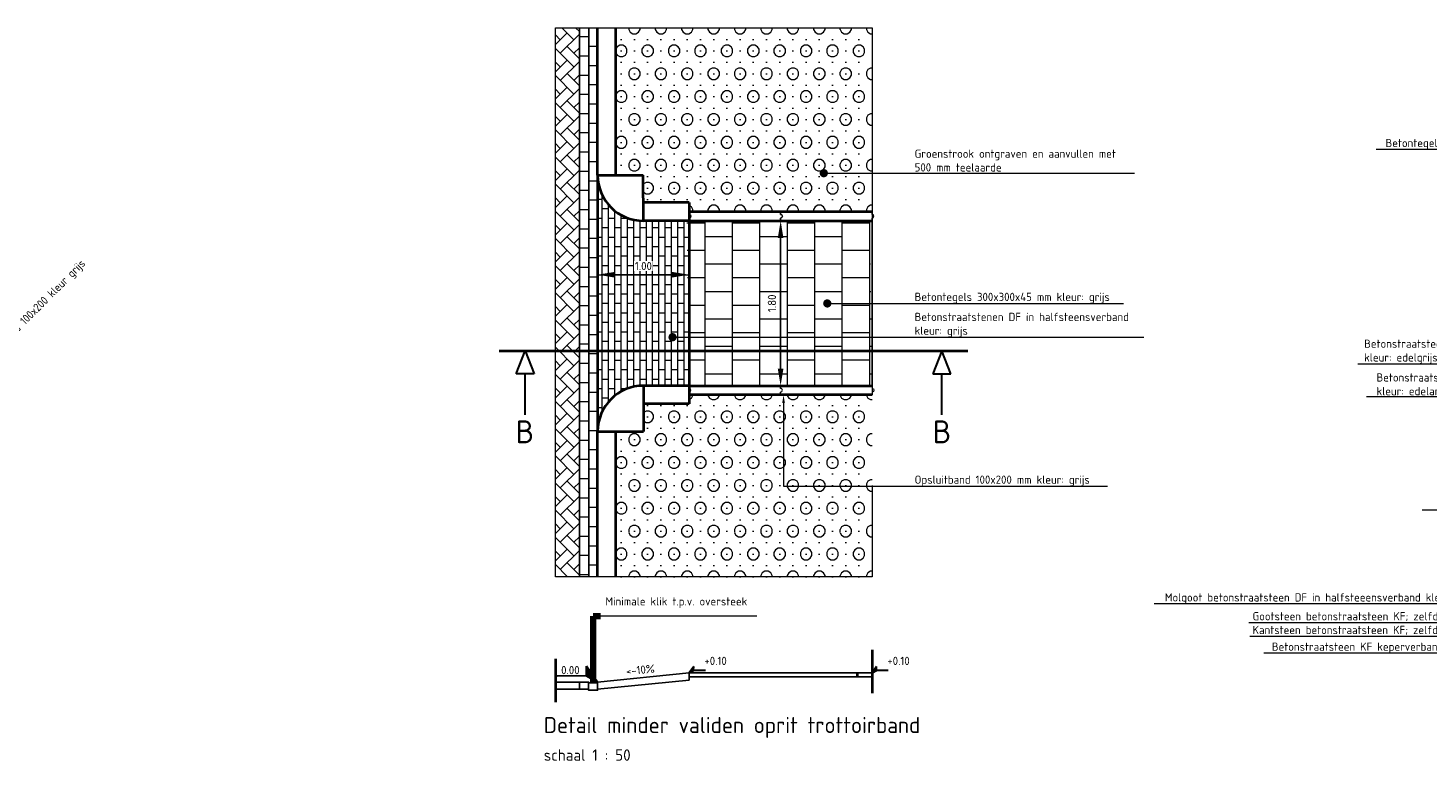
# Model space of a CAD drawing. Header units: metres. Extents: x 162359 to 162848, y 502589 to 502892.
# Tile 6 of 49: x 162811.3 to 162826.6, y 502671.42 to 502679.43. Entities that reach past the tile are written whole.
import ezdxf
from ezdxf import colors
from ezdxf.entities.mleader import LeaderData, LeaderLine
from ezdxf.enums import TextEntityAlignment as Align
from ezdxf.math import Vec2, Vec3

# ---------------------------------------------------------------- set-up
doc = ezdxf.new("R2010")
doc.units = ezdxf.units.M
doc.linetypes.add('ZZ-AFBREEK-SO', pattern=[7, 4, -1, 1, -1])
for name, color, linetype, lineweight in [('B-WE-VH-T18', 1, 'Continuous', 13), ('N-WB-TEKST18', 7, 'Continuous', 13), ('N-WE-GR-BOMENGROND-A-20', 32, 'Continuous', 18), ('N-WE-VH-KANTOPSLUITING_OPSLUITBAND_100X200-G', 150, 'Continuous', 40), ('N-WE-VH-KANTOPSLUITING_OPSLUITBAND_60X200-G', 150, 'Continuous', 40), ('N-WE-VH-KANTOPSLUITING_TROTTOIRBAND_180 200-G', 6, 'Continuous', 40), ('N-WE-VH-KANTOPSLUITING_VOORKANTBAND-G', 2, 'Continuous', 40), ('N-WE-VH-MATERIAALGRENS-G', 7, 'Continuous', 40), ('N-WE-VH-OPENVERHARDING_BETONSTRAATSTEEN-A', 92, 'Continuous', 18), ('N-WE-VH-OPENVERHARDING_TEGEL-A', 92, 'Continuous', 18), ('N-WE-ZZ-AFBREEKLIJN-G', 7, 'Continuous', 40), ('X-XX-AL-AANPIJLING-G', 7, 'Continuous', 13), ('X-XX-AL-AFBREEKLIJN-G', 7, 'ZZ-AFBREEK-SO', 18), ('X-XX-AL-HOOGTELABEL-S', 7, 'Continuous', 30), ('X-XX-AL-M', 7, 'Continuous', 18), ('X-XX-AL-T18', 10, 'Continuous', 18), ('X-XX-AL-T25', 7, 'Continuous', 25), ('X-XX-AL-T35', 50, 'Continuous', 35), ('X-XX-AL-VERWIJZING-S', 7, 'Continuous', 30), ('X-XX-AL-VERWIJZING_DOORSNEDE-G', 7, 'Continuous', 40)]:
    doc.layers.add(name, color=color, linetype=linetype, lineweight=lineweight)
for name, color, linetype, lineweight, true_color in [('N-WE-VH-VERHARDING-G', 253, 'Continuous', 40, 0x828282), ('N-WE-VH-VERHARDING_BETONSTRAATSTEEN_DF_EDELGRIJS_HALFSTEENSVERBAND-A', 254, 'Continuous', 13, 0xbebebe), ('N-WE-VH-VERHARDING_BETONSTRAATSTEEN_ROOD_KEPERVERBAND-A', 11, 'Continuous', 13, 0xffaaaa), ('N-WE-VH-VERHARDING_BETONSTRAATSTEEN_ROOD_KEPERVERBAND-GD', 11, 'Continuous', 40, 0xffaaaa), ('N-WE-VH-VERHARDING_TEGEL-A', 253, 'Continuous', 13, 0x828282)]:
    doc.layers.add(name, color=color, linetype=linetype, lineweight=lineweight, true_color=true_color)
doc.layers.add('X-XX-AL-TEKENBLAD_HULPLIJN-G', color=7, linetype='Continuous', lineweight=13, plot=False)
doc.styles.add('ISO', font='isocp3.shx', dxfattribs={"height": 0.36})
doc.styles.add('NLCS-ISO', font='NLCS-ISO.ttf')
doc.styles.add('NLCS-ISO-M50-T18', font='NLCS-ISO.ttf', dxfattribs={"height": 0.09})
doc.styles.add('NLCS-ISO-M50-T25', font='NLCS-ISO.ttf', dxfattribs={"height": 0.125})
doc.styles.add('NLCS-ISO-M50-T35', font='NLCS-ISO.ttf', dxfattribs={"height": 0.175})
doc.styles.add('NLCS-ISO-T18_A', font='NLCS-ISO.ttf', dxfattribs={"height": 0.0018})
doc.styles.add('StyleNLCS-ISO', font='NLCS-ISO.ttf')
doc.dimstyles.new('NLCS-T18-PIJL', dxfattribs={"dimscale": 20, "dimtxt": 0.0018, "dimasz": 0.00375, "dimexe": 0.001, "dimexo": 0.001, "dimgap": 0.001, "dimtad": 1, "dimzin": 3, "dimdsep": 46, "dimtxsty": 'StyleNLCS-ISO', "dimsah": 1, "dimcen": 0, "dimclrd": 256, "dimclrt": 256, "dimadec": 0, "dimazin": 3, "dimtfac": 1, "dimtmove": 0, "dimatfit": 3, "dimfxl": 0.001, "dimfxlon": 1, "dimtolj": 1, "dimtzin": 0, "dimarcsym": 0})
doc.dimstyles.new('NLCS-T25-PIJL', dxfattribs={"dimscale": 20, "dimtxt": 0.0025, "dimasz": 0.00375, "dimexe": 0.001, "dimexo": 0.001, "dimgap": 0.00125, "dimtad": 1, "dimzin": 3, "dimtxsty": 'StyleNLCS-ISO', "dimsah": 1, "dimcen": 0, "dimadec": 0, "dimazin": 3, "dimtfac": 1, "dimtmove": 2, "dimatfit": 3, "dimfxl": 0.001, "dimfxlon": 1, "dimtolj": 1, "dimtzin": 0, "dimarcsym": 0})
pattern_1 = [(0, (162820.52608, 502679.42899), (0, 0.125), [0, -0.1443375]), (0, (162820.50933, 502679.36649), (0.1443375, 0.25), [0.033494, -0.255181]), (30, (162820.54283, 502679.36649), (0.1443376, 0.25), [0.033494, -0.466506]), (60, (162820.57183, 502679.38323), (-0.144338, 0.25), [0.033494, -0.255181]), (90, (162820.58858, 502679.41224), (-0.1443375, 0.25), [0.033494, -0.466506]), (120, (162820.58858, 502679.44573), (-0.288675, -6e-08), [0.033494, -0.255181]), (150, (162820.57183, 502679.47474), (-0.288675, 6e-08), [0.033494, -0.466506]), (180, (162820.54283, 502679.49149), (-0.1443375, -0.25), [0.033494, -0.255181]), (210, (162820.50933, 502679.49149), (-0.1443376, -0.25), [0.033494, -0.466506]), (240, (162820.48033, 502679.47474), (0.144338, -0.25), [0.033494, -0.255181]), (270, (162820.46358, 502679.44573), (0.1443375, -0.25), [0.033494, -0.466506]), (300, (162820.46358, 502679.41224), (0.288675, 6e-08), [0.033494, -0.255181]), (330, (162820.48033, 502679.38323), (0.288675, -6e-08), [0.033494, -0.466506])]

# ---------------------------------------------------------------- blocks, each defined once
blk = doc.blocks.new('*D341')
at = {"layer": 'X-XX-AL-M', "color": 0, "lineweight": -2, "transparency": 16777216}
for p, q in [((162819.526, 502677.321), (162819.476, 502677.321)), ((162819.476, 502675.519), (162819.576, 502675.519))]:
    blk.add_line(p, q, dxfattribs=at)
at = {"layer": 'X-XX-AL-M', "lineweight": -2, "transparency": 16777216}
blk.add_line((162819.526, 502677.133), (162819.526, 502675.706), dxfattribs=at)
at = {"layer": 'X-XX-AL-M', "transparency": 16777216}
for points in [[(162819.495, 502677.133), (162819.557, 502677.133), (162819.526, 502677.321)], [(162819.495, 502675.706), (162819.557, 502675.706), (162819.526, 502675.519)]]:
    blk.add_solid(points, dxfattribs=at)
at = {"layer": 'X-XX-AL-M', "color": 7, "transparency": 16777216, "insert": (162819.431, 502676.42), "char_height": 0.09, "attachment_point": 5, "rotation": 90, "style": 'StyleNLCS-ISO', "bg_fill": 3, "box_fill_scale": 1.1, "bg_fill_color": 256, "bg_fill_true_color": 13158600, "bg_fill_transparency": 0}
blk.add_mtext('\\A1;1.80', dxfattribs=at)
blk = doc.blocks.new('*D342')
at = {"layer": 'X-XX-AL-M', "color": 0, "lineweight": -2, "transparency": 16777216}
for p, q in [((162817.526, 502676.682), (162817.526, 502676.782)), ((162818.526, 502676.682), (162818.526, 502676.782))]:
    blk.add_line(p, q, dxfattribs=at)
at = {"layer": 'X-XX-AL-M', "lineweight": -2, "transparency": 16777216}
blk.add_line((162818.339, 502676.732), (162817.714, 502676.732), dxfattribs=at)
at = {"layer": 'X-XX-AL-M', "transparency": 16777216}
for points in [[(162817.714, 502676.763), (162817.714, 502676.701), (162817.526, 502676.732)], [(162818.339, 502676.763), (162818.339, 502676.701), (162818.526, 502676.732)]]:
    blk.add_solid(points, dxfattribs=at)
at = {"layer": 'X-XX-AL-M', "color": 7, "transparency": 16777216, "insert": (162818.026, 502676.827), "char_height": 0.09, "attachment_point": 5, "style": 'StyleNLCS-ISO', "bg_fill": 3, "box_fill_scale": 1.1, "bg_fill_color": 256, "bg_fill_true_color": 13158600, "bg_fill_transparency": 0}
blk.add_mtext('\\A1;1.00', dxfattribs=at)
blk = doc.blocks.new('SAL-VERWIJZING_DOORSNEDE_BOVEN-SO')
at = {"layer": 'X-XX-AL-VERWIJZING-S', "ltscale": 0.05}
for p, q in [((-0.128, 0.443), (-0.044, 0.699)), ((-0.044, 0.699), (0.071, 0.455)), ((0.071, 0.455), (-0.128, 0.443)), ((0, 0), (-0.029, 0.449))]:
    blk.add_line(p, q, dxfattribs=at)
at = {"layer": 'X-XX-AL-VERWIJZING-S', "lineweight": 53, "ltscale": 0.001, "style": 'NLCS-ISO'}
blk.add_attdef('...', text='', height=0.25, rotation=3.6367, dxfattribs=at).set_placement((0.001, -0.059), align=Align.TOP_CENTER)
blk = doc.blocks.new('SAL-VERWIJZING_DOORSNEDE_BOVEN-SO1')
at = {"layer": 'X-XX-AL-VERWIJZING-S', "ltscale": 0.05}
for p, q in [((-0.044, 0.699), (-0.128, 0.443)), ((0.071, 0.455), (-0.044, 0.699)), ((-0.128, 0.443), (0.071, 0.455)), ((0, 0), (-0.029, 0.449))]:
    blk.add_line(p, q, dxfattribs=at)
at = {"layer": 'X-XX-AL-VERWIJZING-S', "lineweight": 53, "ltscale": 0.001, "style": 'NLCS-ISO'}
blk.add_attdef('...', text='', height=0.25, rotation=3.6367, dxfattribs=at).set_placement((0.006, -0.059), align=Align.TOP_CENTER)
blk = doc.blocks.new('N-SAL-HOOGTELABEL_01-SO')
at = {"layer": 'X-XX-AL-HOOGTELABEL-S', "linetype": 'Continuous'}
blk.add_hatch(color=256, dxfattribs=at).paths.add_polyline_path([(-0.134, 0.164), (-0.127, 0.058), (0, 0)])
at = {"layer": 'X-XX-AL-HOOGTELABEL-S', "ltscale": 0.05}
for p, q in [((-0.127, 0.058), (-0.134, 0.164)), ((-0.134, 0.164), (0, 0)), ((-0.127, 0.058), (-0.445, 0.037)), ((0, 0), (-0.127, 0.058))]:
    blk.add_line(p, q, dxfattribs=at)
at = {"layer": 'X-XX-AL-HOOGTELABEL-S', "ltscale": 0.05, "flags": 128}
blk.add_lwpolyline([(-0.134, 0.164), (-0.127, 0.058), (0, 0), (-0.134, 0.164)], dxfattribs=at)
at = {"layer": 'X-XX-AL-HOOGTELABEL-S', "ltscale": 0.001, "style": 'NLCS-ISO'}
blk.add_attdef('...', text='', height=0.09, rotation=3.6367, dxfattribs=at).set_placement((-0.306, 0.111), align=Align.MIDDLE_CENTER)
blk = doc.blocks.new('AnonymousCell21')
at = {"layer": 'X-XX-AL-AANPIJLING-G', "insert": (162819.875, 502674.959), "char_height": 0.09, "attachment_point": 7, "rotation": 3.6367, "line_spacing_factor": 0.85, "style": 'NLCS-ISO-T18_A', "bg_fill": 3, "box_fill_scale": 1.11, "bg_fill_color": 0, "bg_fill_true_color": 0, "bg_fill_transparency": 0}
blk.add_mtext('{\\C256;Minimale klik t.p.v. oversteek}', dxfattribs=at)
at = {"layer": 'X-XX-AL-M'}
blk.add_line((162821.532, 502674.975), (162819.826, 502674.867), dxfattribs=at)
blk = doc.blocks.new('N-SAL-HOOGTELABEL_02-SO')
at = {"layer": 'X-XX-AL-HOOGTELABEL-S', "linetype": 'Continuous'}
blk.add_hatch(color=256, dxfattribs=at).paths.add_polyline_path([(0.045, 0.072), (0, 0), (0.047, 0.029)])
at = {"layer": 'X-XX-AL-HOOGTELABEL-S'}
for p, q in [((0.045, 0.072), (0, 0)), ((0, 0), (0.047, 0.029)), ((0.047, 0.029), (0.045, 0.072)), ((0.175, 0.037), (0.047, 0.029))]:
    blk.add_line(p, q, dxfattribs=at)
at = {"layer": 'X-XX-AL-HOOGTELABEL-S', "flags": 128}
blk.add_lwpolyline([(0.045, 0.072), (0, 0), (0.047, 0.029), (0.045, 0.072)], dxfattribs=at)
at = {"layer": 'X-XX-AL-HOOGTELABEL-S', "ltscale": 0.05, "style": 'NLCS-ISO'}
blk.add_attdef('...', text='', height=0.036, rotation=3.6367, dxfattribs=at).set_placement((0.112, 0.06), align=Align.MIDDLE_CENTER)
blk = doc.blocks.new('N-SAL-HOOGTELABEL_02-SO1')
at = {"layer": 'X-XX-AL-HOOGTELABEL-S', "linetype": 'Continuous'}
blk.add_hatch(color=256, dxfattribs=at).paths.add_polyline_path([(0.045, 0.072), (0, 0), (0.047, 0.029)])
at = {"layer": 'X-XX-AL-HOOGTELABEL-S'}
for p, q in [((0.045, 0.072), (0, 0)), ((0, 0), (0.047, 0.029)), ((0.047, 0.029), (0.045, 0.072)), ((0.175, 0.037), (0.047, 0.029))]:
    blk.add_line(p, q, dxfattribs=at)
at = {"layer": 'X-XX-AL-HOOGTELABEL-S', "flags": 128}
blk.add_lwpolyline([(0.045, 0.072), (0, 0), (0.047, 0.029), (0.045, 0.072)], dxfattribs=at)
at = {"layer": 'X-XX-AL-HOOGTELABEL-S', "ltscale": 0.05, "style": 'NLCS-ISO'}
blk.add_attdef('...', text='', height=0.036, rotation=3.6367, dxfattribs=at).set_placement((0.112, 0.06), align=Align.MIDDLE_CENTER)
blk = doc.blocks.new('_Dot')
at = {"color": 0, "linetype": 'ByBlock', "lineweight": -2}
blk.add_line((-0.5, 0), (-1, 0), dxfattribs=at)
at = {"color": 0, "linetype": 'ByBlock', "const_width": 0.5}
blk.add_lwpolyline([(-0.25, 0, 1), (0.25, 0, 1)], format="xyb", close=True, dxfattribs=at)

msp = doc.modelspace()

# ---------------------------------------------------------------- hatches: boundary and pattern name
at = {"layer": 'N-WE-GR-BOMENGROND-A-20'}
h = msp.add_hatch(dxfattribs=at)
h.set_pattern_fill('AGR-BOMENGROND-SO', color=256, scale=0.05, pattern_type=2)
h.set_pattern_definition(pattern_1)
h.paths.add_polyline_path([(162820.526, 502679.429), (162817.726, 502679.429), (162817.726, 502677.821), (162818.025, 502677.821), (162818.025, 502677.521), (162818.526, 502677.521), (162818.526, 502677.421), (162819.526, 502677.421), (162820.526, 502677.421)])
h = msp.add_hatch(dxfattribs=at)
h.set_pattern_fill('AGR-BOMENGROND-SO', color=256, scale=0.05, pattern_type=2)
h.set_pattern_definition(pattern_1)
h.paths.add_polyline_path([(162820.526, 502673.429), (162817.726, 502673.429), (162817.726, 502675.019), (162818.025, 502675.019), (162818.025, 502675.319), (162818.526, 502675.319), (162818.526, 502675.419), (162819.526, 502675.419), (162820.526, 502675.419)])
at = {"layer": 'N-WE-VH-OPENVERHARDING_BETONSTRAATSTEEN-A', "true_color": 0xffaaaa}
h = msp.add_hatch(dxfattribs=at)
h.set_pattern_fill('AVH-BSS_KEIFORMAAT_KEPER', color=21, angle=270, pattern_type=2)
h.set_pattern_definition([(315.000000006, (0, 0), (0.14849242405, 1.5e-11), [0.315, -0.105]), (45.000000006, (0.07425, -0.07425), (0.14849242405, 1.5e-11), [0.315, -0.105])])
h.paths.add_polyline_path([(162817.064, 502673.429), (162817.064, 502679.429), (162817.326, 502679.429), (162817.326, 502673.429)])
h = msp.add_hatch(dxfattribs=at)
h.set_pattern_fill('AVH-BSS_KEIFORMAAT_HALFST', color=21, pattern_type=2)
h.set_pattern_definition([(0, (162842.63121, 502688.25993), (0.105, 0.105), [0.105, -0.105]), (90, (162842.63121, 502688.25993), (-0.105, 6e-18), [])])
h.paths.add_polyline_path([(162817.526, 502679.429), (162817.526, 502673.429), (162817.326, 502673.429), (162817.326, 502679.429)])
at = {"layer": 'N-WE-VH-OPENVERHARDING_BETONSTRAATSTEEN-A', "true_color": 0xd6d6d6}
h = msp.add_hatch(dxfattribs=at)
h.set_pattern_fill('AVH-BSS_DIKFORMAAT_HALFST', color=254, pattern_type=2)
h.set_pattern_definition([(0, (0, 0), (0.207, 0.1035), [0.069, -0.069]), (90, (0, 0), (-0.069, 4e-18), [])])
edge = h.paths.add_edge_path()
edge.add_line((162818.526, 502677.321), (162818.026, 502677.321))
edge.add_arc((162818.026, 502677.821), 0.5, 180, 270, ccw=False)
edge.add_line((162817.526, 502677.821), (162817.526, 502675.019))
edge.add_arc((162818.026, 502675.019), 0.5, 90, 179.9986, ccw=False)
edge.add_line((162818.026, 502675.519), (162818.526, 502675.519))
edge.add_line((162818.526, 502675.519), (162818.526, 502677.321))
at = {"layer": 'N-WE-VH-OPENVERHARDING_TEGEL-A', "true_color": 0x656565}
h = msp.add_hatch(dxfattribs=at)
h.set_pattern_fill('AVH-TEGEL_300X300_HALFST', color=251, pattern_type=2)
h.set_pattern_definition([(0, (0, 0), (0.3, 0.15), [0.3, -0.3]), (90, (0, 0), (-0.3, 2e-17), [])])
h.paths.add_polyline_path([(162820.501, 502677.321), (162818.501, 502677.321), (162818.526, 502675.519), (162819.526, 502675.519), (162820.526, 502675.519)])

# ---------------------------------------------------------------- linework, layer by layer
at = {"layer": 'N-WE-VH-KANTOPSLUITING_OPSLUITBAND_100X200-G', "ltscale": 20}
for p, q in [((162820.526, 502677.421), (162818.526, 502677.421)), ((162820.526, 502675.419), (162818.526, 502675.419))]:
    msp.add_line(p, q, dxfattribs=at)
at = {"layer": 'N-WE-VH-KANTOPSLUITING_OPSLUITBAND_60X200-G', "color": 9, "linetype": 'Continuous', "lineweight": 13, "true_color": 0xbebebe, "flags": 128}
for points in [[(162819.526, 502677.421), (162818.526, 502677.421), (162818.526, 502677.391), (162818.526, 502677.391), (162818.526, 502677.391, -1), (162818.526, 502677.351), (162818.526, 502677.351), (162818.526, 502677.321), (162819.526, 502677.321), (162819.526, 502677.351), (162819.526, 502677.351), (162819.526, 502677.351, 1), (162819.526, 502677.391), (162819.526, 502677.391), (162819.526, 502677.421)], [(162820.526, 502677.421), (162819.526, 502677.421), (162819.526, 502677.391), (162819.526, 502677.391), (162819.526, 502677.391, -1), (162819.526, 502677.351), (162819.526, 502677.351), (162819.526, 502677.321), (162820.526, 502677.321), (162820.526, 502677.351), (162820.526, 502677.351), (162820.526, 502677.351, 1), (162820.526, 502677.391), (162820.526, 502677.391), (162820.526, 502677.421)], [(162819.526, 502675.419), (162818.526, 502675.419), (162818.526, 502675.449, 1), (162818.526, 502675.489), (162818.526, 502675.519), (162819.526, 502675.519), (162819.526, 502675.489, -1)], [(162820.526, 502675.419), (162819.526, 502675.419), (162819.526, 502675.449, 1), (162819.526, 502675.489), (162819.526, 502675.519), (162820.526, 502675.519), (162820.526, 502675.489, -1), (162820.526, 502675.449), (162820.526, 502675.419)]]:
    msp.add_lwpolyline(points, format="xyb", dxfattribs=at)
at = {"layer": 'N-WE-VH-KANTOPSLUITING_TROTTOIRBAND_180 200-G', "ltscale": 20}
for p, q in [((162817.726, 502677.821), (162817.726, 502679.429)), ((162818.526, 502677.521), (162818.025, 502677.521)), ((162818.526, 502675.319), (162818.026, 502675.319)), ((162817.726, 502673.429), (162817.726, 502675.029))]:
    msp.add_line(p, q, dxfattribs=at)
at = {"layer": 'N-WE-VH-KANTOPSLUITING_VOORKANTBAND-G', "ltscale": 20}
for p, q in [((162817.526, 502677.821), (162817.526, 502679.429)), ((162817.526, 502677.821), (162818.025, 502677.821)), ((162818.026, 502677.321), (162818.025, 502677.821)), ((162818.526, 502677.521), (162818.526, 502677.321)), ((162818.526, 502677.321), (162818.026, 502677.321)), ((162818.526, 502677.321), (162820.526, 502677.321)), ((162818.526, 502675.519), (162818.026, 502675.519)), ((162818.026, 502675.519), (162818.026, 502675.019)), ((162818.526, 502675.519), (162818.526, 502675.319)), ((162818.526, 502675.519), (162820.526, 502675.519)), ((162817.526, 502673.429), (162817.526, 502675.019)), ((162817.526, 502675.019), (162818.026, 502675.019))]:
    msp.add_line(p, q, dxfattribs=at)
for centre, start, end in [((162818.026, 502677.821), 180, 270), ((162818.026, 502675.019), 90, 180)]:
    msp.add_arc(centre, 0.5, start, end, dxfattribs=at)
at = {"layer": 'N-WE-VH-MATERIAALGRENS-G', "ltscale": 20}
for p, q in [((162817.526, 502677.821), (162817.526, 502675.019)), ((162818.526, 502677.321), (162818.526, 502675.519))]:
    msp.add_line(p, q, dxfattribs=at)
at = {"layer": 'N-WE-VH-VERHARDING-G', "lineweight": -3, "ltscale": 20}
for p, q in [((162818.526, 502672.38), (162817.526, 502672.28)), ((162818.526, 502672.3), (162817.526, 502672.2)), ((162817.526, 502672.28), (162817.526, 502672.2)), ((162820.526, 502672.38), (162818.526, 502672.38)), ((162818.526, 502672.38), (162818.526, 502672.3)), ((162820.526, 502672.335), (162818.526, 502672.335))]:
    msp.add_line(p, q, dxfattribs=at)
at = {"layer": 'N-WE-VH-VERHARDING-G', "lineweight": 40, "ltscale": 400}
msp.add_line((162820.364, 502672.38), (162820.364, 502672.335), dxfattribs=at)
at = {"layer": 'N-WE-VH-VERHARDING-G', "lineweight": 40, "ltscale": 20}
msp.add_line((162820.526, 502672.38), (162820.526, 502672.335), dxfattribs=at)
at = {"layer": 'N-WE-VH-VERHARDING_BETONSTRAATSTEEN_DF_EDELGRIJS_HALFSTEENSVERBAND-A', "flags": 128}
msp.add_lwpolyline([(162817.526, 502677.821, 0.414202), (162818.026, 502677.321), (162818.526, 502677.321), (162818.526, 502675.519), (162818.026, 502675.519, 0.414209), (162817.526, 502675.019), (162817.526, 502677.821)], format="xyb", dxfattribs=at)
at = {"layer": 'N-WE-VH-VERHARDING_BETONSTRAATSTEEN_ROOD_KEPERVERBAND-A'}
msp.add_line((162817.426, 502679.429), (162817.426, 502673.429), dxfattribs=at)
at = {"layer": 'N-WE-VH-VERHARDING_BETONSTRAATSTEEN_ROOD_KEPERVERBAND-A', "flags": 128}
for points in [[(162817.064, 502673.429), (162817.064, 502679.429)], [(162817.326, 502679.429), (162817.326, 502673.431)]]:
    msp.add_lwpolyline(points, dxfattribs=at)
at = {"layer": 'N-WE-VH-VERHARDING_BETONSTRAATSTEEN_ROOD_KEPERVERBAND-GD', "lineweight": -3}
for p, q in [((162817.426, 502672.28), (162817.064, 502672.28)), ((162817.426, 502672.2), (162817.064, 502672.2))]:
    msp.add_line(p, q, dxfattribs=at)
at = {"layer": 'N-WE-VH-VERHARDING_BETONSTRAATSTEEN_ROOD_KEPERVERBAND-GD', "lineweight": -3, "flags": 128}
for points in [[(162817.326, 502672.28), (162817.326, 502672.2), (162817.426, 502672.2), (162817.426, 502672.28), (162817.326, 502672.28)], [(162817.426, 502672.28), (162817.426, 502672.19), (162817.526, 502672.19), (162817.526, 502672.27), (162817.426, 502672.27)]]:
    msp.add_lwpolyline(points, dxfattribs=at)
at = {"layer": 'N-WE-VH-VERHARDING_TEGEL-A', "color": 9, "ltscale": 20, "true_color": 0xbebebe, "flags": 128}
msp.add_lwpolyline([(162818.526, 502677.321), (162818.526, 502675.519), (162820.526, 502675.519), (162820.526, 502677.321), (162818.526, 502677.321)], dxfattribs=at)
at = {"layer": 'N-WE-ZZ-AFBREEKLIJN-G'}
for p, q in [((162820.526, 502672.633), (162820.526, 502672.158)), ((162817.064, 502672.533), (162817.064, 502672.058))]:
    msp.add_line(p, q, dxfattribs=at)
at = {"layer": 'X-XX-AL-AFBREEKLIJN-G'}
for p, q in [((162817.064, 502679.429), (162820.526, 502679.429)), ((162820.526, 502679.429), (162820.526, 502673.429)), ((162820.526, 502673.429), (162817.064, 502673.429))]:
    msp.add_line(p, q, dxfattribs=at)
at = {"layer": 'X-XX-AL-TEKENBLAD_HULPLIJN-G', "ltscale": 20}
msp.add_line((162817.064, 502673.429), (162817.064, 502679.429), dxfattribs=at)

# ---------------------------------------------------------------- block references
at = {"color": 7, "linetype": 'Continuous', "lineweight": 0, "rotation": 356.3633437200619}
for name, p, values in [('SAL-VERWIJZING_DOORSNEDE_BOVEN-SO', (162816.733, 502675.199), {'...': 'B'}), ('SAL-VERWIJZING_DOORSNEDE_BOVEN-SO1', (162821.288, 502675.199), {'...': 'B'}), ('N-SAL-HOOGTELABEL_01-SO', (162817.526, 502672.28), {'...': '0.00'})]:
    msp.add_blockref(name, p, dxfattribs=at).add_auto_attribs(values)
at = {"color": 7, "linetype": 'Continuous', "lineweight": 0}
ref = msp.add_blockref('N-SAL-HOOGTELABEL_02-SO', (162818.526, 502672.38), dxfattribs=dict(at, rotation=356.3633437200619))
ref.add_attrib('...', '+0.10', dxfattribs={"layer": 'X-XX-AL-HOOGTELABEL-S', "ltscale": 0.001, "height": 0.09, "rotation": 360, "style": 'NLCS-ISO'}).set_placement((162818.815, 502672.511), align=Align.MIDDLE_CENTER)
ref = msp.add_blockref('N-SAL-HOOGTELABEL_02-SO1', (162820.526, 502672.38), dxfattribs=dict(at, rotation=356.3633437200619))
ref.add_attrib('...', '+0.10', dxfattribs={"layer": 'X-XX-AL-HOOGTELABEL-S', "ltscale": 0.001, "height": 0.09, "rotation": 360, "style": 'NLCS-ISO'}).set_placement((162820.815, 502672.511), align=Align.MIDDLE_CENTER)

# ---------------------------------------------------------------- texts
at = {"layer": 'N-WB-TEKST18', "insert": (162810.84, 502675.714), "char_height": 0.09, "attachment_point": 7, "rotation": 45, "line_spacing_factor": 0.601667, "style": 'ISO'}
msp.add_mtext('{\\C256;Opsluitband 100x200 kleur grijs}', dxfattribs=at)
at = {"layer": 'X-XX-AL-T25', "insert": (162816.937, 502671.419), "char_height": 0.125, "attachment_point": 7, "rotation": 360, "line_spacing_factor": 0.8, "style": 'NLCS-ISO-M50-T25'}
msp.add_mtext('{\\C256;schaal 1 : 50}', dxfattribs=at)
at = {"layer": 'X-XX-AL-T35', "insert": (162816.937, 502671.669), "char_height": 0.175, "attachment_point": 7, "rotation": 360, "line_spacing_factor": 0.8, "style": 'NLCS-ISO-M50-T35'}
msp.add_mtext('{\\C256;Detail minder validen oprit trottoirband}', dxfattribs=at)

# ---------------------------------------------------------------- leaders
at = {"layer": 'X-XX-AL-M'}
msp.add_leader([(162817.476, 502672.27), (162817.476, 502673), (162817.556, 502673)], dimstyle='NLCS-T25-PIJL', override={"dimscale": 1, "dimtxt": 0.125, "dimasz": 0.125, "dimgap": 0.0125, "dimtad": 1, "dimclrd": 0, "dimlwd": 65534}, dxfattribs=at)
at = {"layer": 'X-XX-AL-T18'}
ml = msp.add_multileader_mtext('Standard', dxfattribs=at)
ml.set_content('Betontegel 300x600x60 mm kleur: grijs', color=256, style='NLCS-ISO-M50-T18')
ml.set_leader_properties(color=256, linetype='ByLayer', lineweight=-1)
ml.build(insert=Vec2(0, 0))
ml.multileader.update_dxf_attribs({"text_left_attachment_type": 5, "text_right_attachment_type": 5, "dogleg_length": 0.09, "arrow_head_size": 0.09})
ctx = ml.context
ctx.base_point, ctx.char_height, ctx.arrow_head_size, ctx.landing_gap_size, ctx.plane_origin = Vec3(162826.094, 502678.1), 0.09, 0.09, 0.045, Vec3(162829.354, 502678.1)
ctx.left_attachment, ctx.right_attachment = 5, 5
notes = []
notes.append((ctx, [(0, (1, 1, 0), (162828.398, 502678.1), (-1, 0), 0.09, [(0, [(162829.354, 502678.1)], 0, [])])]))
ctx.mtext.insert, ctx.mtext.flow_direction = Vec3(162826.139, 502678.217), 5
ml = msp.add_multileader_mtext('Standard', dxfattribs=at)
ml.set_content('Groenstrook ontgraven en aanvullen met \\P500 mm teelaarde', color=256, style='NLCS-ISO-M50-T18')
ml.set_leader_properties(color=256, linetype='ByLayer', lineweight=-1)
ml.set_arrow_properties(name='DOT')
ml.build(insert=Vec2(0, 0))
ml.multileader.update_dxf_attribs({"text_left_attachment_type": 5, "text_right_attachment_type": 5, "dogleg_length": 0.09, "arrow_head_size": 0.09})
ctx = ml.context
ctx.base_point, ctx.char_height, ctx.arrow_head_size, ctx.landing_gap_size, ctx.plane_origin = Vec3(162820.946, 502677.842), 0.09, 0.09, 0.045, Vec3(162819.998, 502677.842)
ctx.left_attachment, ctx.right_attachment = 5, 5
notes.append((ctx, [(1, (1, 1, 0), (162820.856, 502677.842), (1, 0), 0.09, [(0, [(162819.998, 502677.842)], 0, [])])]))
ctx.mtext.insert, ctx.mtext.flow_direction = Vec3(162820.991, 502678.1), 5
ml = msp.add_multileader_mtext('Standard', dxfattribs=at)
ml.set_content('Betontegels 300x300x45 mm kleur: grijs', color=256, style='NLCS-ISO-M50-T18')
ml.set_leader_properties(color=256, linetype='ByLayer', lineweight=-1)
ml.set_arrow_properties(name='DOT')
ml.build(insert=Vec2(0, 0))
ml.multileader.update_dxf_attribs({"text_left_attachment_type": 5, "text_right_attachment_type": 5, "dogleg_length": 0.09, "arrow_head_size": 0.09})
ctx = ml.context
ctx.base_point, ctx.char_height, ctx.arrow_head_size, ctx.landing_gap_size, ctx.plane_origin = Vec3(162820.946, 502676.418), 0.09, 0.09, 0.045, Vec3(162819.998, 502676.418)
ctx.left_attachment, ctx.right_attachment = 5, 5
notes.append((ctx, [(1, (1, 1, 0), (162820.856, 502676.418), (1, 0), 0.09, [(0, [(162820.036, 502676.418)], 0, [])])]))
ctx.mtext.insert, ctx.mtext.flow_direction = Vec3(162820.991, 502676.535), 5
ml = msp.add_multileader_mtext('Standard', dxfattribs=at)
ml.set_content('Betonstraatsteen DF in halfsteensverband\\Pkleur: edelgrijs', color=256, style='NLCS-ISO-M50-T18')
ml.set_leader_properties(color=256, linetype='ByLayer', lineweight=-1)
ml.build(insert=Vec2(0, 0))
ml.multileader.update_dxf_attribs({"text_left_attachment_type": 5, "text_right_attachment_type": 5, "dogleg_length": 0.09, "arrow_head_size": 0.09})
ctx = ml.context
ctx.base_point, ctx.char_height, ctx.arrow_head_size, ctx.landing_gap_size, ctx.plane_origin = Vec3(162825.86, 502675.756), 0.09, 0.09, 0.045, Vec3(162829.354, 502675.756)
ctx.left_attachment, ctx.right_attachment = 5, 5
notes.append((ctx, [(0, (1, 1, 0), (162828.398, 502675.756), (-1, 0), 0.09, [(0, [(162829.489, 502675.756)], 0, [])])]))
ctx.mtext.insert, ctx.mtext.flow_direction = Vec3(162825.905, 502676.023), 5
ml = msp.add_multileader_mtext('Standard', dxfattribs=at)
ml.set_content('Betonstraatsteen KF in elleboogverband\\Pkleur: edelantraciet', color=256, style='NLCS-ISO-M50-T18')
ml.set_leader_properties(color=256, linetype='ByLayer', lineweight=-1)
ml.build(insert=Vec2(0, 0))
ml.multileader.update_dxf_attribs({"text_left_attachment_type": 5, "text_right_attachment_type": 5, "dogleg_length": 0.09, "arrow_head_size": 0.09})
ctx = ml.context
ctx.base_point, ctx.char_height, ctx.arrow_head_size, ctx.landing_gap_size, ctx.plane_origin = Vec3(162825.995, 502675.396), 0.09, 0.09, 0.045, Vec3(162829.354, 502675.406)
ctx.left_attachment, ctx.right_attachment = 5, 5
notes.append((ctx, [(0, (1, 1, 0), (162828.398, 502675.396), (-1, 0), 0.09, [(0, [(162829.934, 502675.406)], 0, [])])]))
ctx.mtext.insert, ctx.mtext.flow_direction = Vec3(162826.04, 502675.654), 5
ml = msp.add_multileader_mtext('Standard', dxfattribs=at)
ml.set_content('Opsluitband 100x200 mm kleur: grijs', color=256, style='NLCS-ISO-M50-T18')
ml.set_leader_properties(color=256, linetype='ByLayer', lineweight=-1)
ml.build(insert=Vec2(0, 0))
ml.multileader.update_dxf_attribs({"text_left_attachment_type": 5, "text_right_attachment_type": 5, "dogleg_length": 0.09, "arrow_head_size": 0.09})
ctx = ml.context
ctx.base_point, ctx.char_height, ctx.arrow_head_size, ctx.landing_gap_size, ctx.plane_origin = Vec3(162820.946, 502674.42), 0.09, 0.09, 0.045, Vec3(162819.516, 502672.362)
ctx.left_attachment, ctx.right_attachment = 5, 5
notes.append((ctx, [(1, (1, 1, 0), (162819.558, 502674.42), (1, 0), 1.388, [(0, [(162819.558, 502675.419)], 0, [])])]))
ctx.mtext.insert, ctx.mtext.flow_direction = Vec3(162820.991, 502674.537), 5
ml = msp.add_multileader_mtext('Standard', dxfattribs=at)
ml.set_content('Hoekblok uitwendig R=0,50 m', color=256, style='NLCS-ISO-M50-T18')
ml.set_leader_properties(color=256, linetype='ByLayer', lineweight=-1)
ml.build(insert=Vec2(0, 0))
ml.multileader.update_dxf_attribs({"text_left_attachment_type": 5, "text_right_attachment_type": 5, "dogleg_length": 0.09, "arrow_head_size": 0.09})
ctx = ml.context
ctx.base_point, ctx.char_height, ctx.arrow_head_size, ctx.landing_gap_size, ctx.plane_origin = Vec3(162826.648, 502674.157), 0.09, 0.09, 0.045, Vec3(162826.516, 502672.1)
ctx.left_attachment, ctx.right_attachment = 5, 5
notes.append((ctx, [(0, (1, 1, 0), (162828.398, 502674.157), (-1, 0), 0.09, [(0, [(162829.039, 502673.187)], 0, [])])]))
ctx.mtext.insert, ctx.mtext.flow_direction = Vec3(162826.693, 502674.274), 5
ml = msp.add_multileader_mtext('Standard', dxfattribs=at)
ml.set_content('Molgoot betonstraatsteen DF in halfsteeensverband kleur: edelgrijs', color=256, style='NLCS-ISO-M50-T18')
ml.set_leader_properties(color=256, linetype='ByLayer', lineweight=-1)
ml.set_arrow_properties(name='DOT')
ml.build(insert=Vec2(0, 0))
ml.multileader.update_dxf_attribs({"text_left_attachment_type": 5, "text_right_attachment_type": 5, "dogleg_length": 0.09, "arrow_head_size": 0.09})
ctx = ml.context
ctx.base_point, ctx.char_height, ctx.arrow_head_size, ctx.landing_gap_size, ctx.plane_origin = Vec3(162823.681, 502673.133), 0.09, 0.09, 0.045, Vec3(162829.503, 502673.133)
ctx.left_attachment, ctx.right_attachment = 5, 5
notes.append((ctx, [(0, (1, 1, 0), (162827.623, 502673.133), (-1, 0), 0.09, [(0, [(162829.503, 502673.133)], 0, [])])]))
ctx.mtext.insert, ctx.mtext.flow_direction = Vec3(162823.726, 502673.25), 5
ml = msp.add_multileader_mtext('Standard', dxfattribs=at)
ml.set_content('Gootsteen betonstraatsteen KF; zelfde als rijbaan', color=256, style='NLCS-ISO-M50-T18')
ml.set_leader_properties(color=256, linetype='ByLayer', lineweight=-1)
ml.set_arrow_properties(name='DOT')
ml.build(insert=Vec2(0, 0))
ml.multileader.update_dxf_attribs({"text_left_attachment_type": 5, "text_right_attachment_type": 5, "dogleg_length": 0.09, "arrow_head_size": 0.09})
ctx = ml.context
ctx.base_point, ctx.char_height, ctx.arrow_head_size, ctx.landing_gap_size, ctx.plane_origin = Vec3(162824.64, 502672.927), 0.09, 0.09, 0.045, Vec3(162828.077, 502672.927)
ctx.left_attachment, ctx.right_attachment = 5, 5
notes.append((ctx, [(0, (1, 1, 0), (162827.623, 502672.927), (-1, 0), 0.09, [(0, [(162828.077, 502672.927)], 0, [])])]))
ctx.mtext.insert, ctx.mtext.flow_direction = Vec3(162824.685, 502673.044), 5
ml = msp.add_multileader_mtext('Standard', dxfattribs=at)
ml.set_content('Kantsteen betonstraatsteen KF; zelfde als rijbaan', color=256, style='NLCS-ISO-M50-T18')
ml.set_leader_properties(color=256, linetype='ByLayer', lineweight=-1)
ml.set_arrow_properties(name='DOT')
ml.build(insert=Vec2(0, 0))
ml.multileader.update_dxf_attribs({"text_left_attachment_type": 5, "text_right_attachment_type": 5, "dogleg_length": 0.09, "arrow_head_size": 0.09})
ctx = ml.context
ctx.base_point, ctx.char_height, ctx.arrow_head_size, ctx.landing_gap_size, ctx.plane_origin = Vec3(162824.64, 502672.777), 0.09, 0.09, 0.045, Vec3(162828.077, 502672.845)
ctx.left_attachment, ctx.right_attachment = 5, 5
notes.append((ctx, [(0, (1, 1, 0), (162827.623, 502672.777), (-1, 0), 0.09, [(0, [(162828.077, 502672.845)], 0, [])])]))
ctx.mtext.insert, ctx.mtext.flow_direction = Vec3(162824.685, 502672.894), 5
ml = msp.add_multileader_mtext('Standard', dxfattribs=at)
ml.set_content('Betonstraatsteen KF keperverband kleur: rood', color=256, style='NLCS-ISO-M50-T18')
ml.set_leader_properties(color=256, linetype='ByLayer', lineweight=-1)
ml.set_arrow_properties(name='DOT')
ml.build(insert=Vec2(0, 0))
ml.multileader.update_dxf_attribs({"text_left_attachment_type": 5, "text_right_attachment_type": 5, "dogleg_length": 0.09, "arrow_head_size": 0.09})
ctx = ml.context
ctx.base_point, ctx.char_height, ctx.arrow_head_size, ctx.landing_gap_size, ctx.plane_origin = Vec3(162824.851, 502672.594), 0.09, 0.09, 0.045, Vec3(162828.077, 502672.594)
ctx.left_attachment, ctx.right_attachment = 5, 5
notes.append((ctx, [(0, (1, 1, 0), (162827.623, 502672.594), (-1, 0), 0.09, [(0, [(162828.077, 502672.594)], 0, [])])]))
ctx.mtext.insert, ctx.mtext.flow_direction = Vec3(162824.896, 502672.711), 5
for ctx, leaders in notes:
    for number, flags, end, landing, length, lines in leaders:
        leader = LeaderData()
        leader.index, (leader.has_last_leader_line, leader.has_dogleg_vector, leader.attachment_direction) = number, flags
        leader.last_leader_point, leader.dogleg_vector, leader.dogleg_length = Vec3(end), Vec3(landing), length
        for number, points, colour, breaks in lines:
            line = LeaderLine()
            line.index, line.vertices, line.color, line.breaks = number, Vec3.list(points), colors.encode_raw_color(colour), breaks
            leader.lines.append(line)
        ctx.leaders.append(leader)

# ---------------------------------------------------------------- next in the draw order: block references
at = {"rotation": 356.3633437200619}
msp.add_blockref('AnonymousCell21', (-31558.581, 11337.845), dxfattribs=at)

# ---------------------------------------------------------------- next in the draw order: texts
at = {"layer": 'B-WE-VH-T18', "color": 7, "linetype": 'Continuous', "insert": (162817.839, 502672.352), "char_height": 0.09, "attachment_point": 7, "rotation": 5.7106, "line_spacing_factor": 0.85, "style": 'NLCS-ISO-T18_A', "bg_fill": 3, "box_fill_scale": 1.11, "bg_fill_color": 0, "bg_fill_true_color": 0, "bg_fill_transparency": 0}
msp.add_mtext('{\\C256;<-10%}', dxfattribs=at)

# ---------------------------------------------------------------- next in the draw order: dimensions: what is measured, and where the dimension line sits
at = {"layer": 'X-XX-AL-M'}
for base, p1, p2, angle, picture, middle in [((162819.526, 502675.519), (162819.526, 502677.321), (162819.433, 502675.519), 90, '*D341', (162819.431, 502676.42)), ((162817.526, 502676.732), (162818.526, 502676.42), (162817.526, 502676.318), 360, '*D342', (162818.026, 502676.827))]:
    dim = msp.add_linear_dim(base=base, p1=p1, p2=p2, angle=angle, dimstyle='NLCS-T18-PIJL', override={"dimscale": 1, "dimtxt": 0.09, "dimasz": 0.1875, "dimexe": 0.05, "dimgap": 0.05, "dimtad": 1, "dimjust": 0, "dimtih": 0, "dimtoh": 0, "dimlfac": 1, "dimsah": 1, "dimcen": 0, "dimse1": 0, "dimse2": 0, "dimclrt": 7, "dimtol": 0, "dimtfac": 1, "dimtofl": 1, "dimatfit": 3, "dimfxl": 0.05, "dimfxlon": 1, "dimtfill": 1, "dimfrac": 2}, dxfattribs=at)
    dim.commit()
    dim.dimension.update_dxf_attribs({"geometry": picture, "text_midpoint": middle})

# ---------------------------------------------------------------- next in the draw order: linework, layer by layer
at = {"layer": 'X-XX-AL-VERWIJZING_DOORSNEDE-G'}
msp.add_line((162816.448, 502675.899), (162821.573, 502675.899), dxfattribs=at)

# ---------------------------------------------------------------- next in the draw order: leaders
at = {"layer": 'X-XX-AL-T18'}
ml = msp.add_multileader_mtext('Standard', dxfattribs=at)
ml.set_content('Betonstraatstenen DF in halfsteensverband\\Pkleur: grijs', color=256, style='NLCS-ISO-M50-T18')
ml.set_leader_properties(color=256, linetype='ByLayer', lineweight=-1)
ml.set_arrow_properties(name='DOT')
ml.build(insert=Vec2(0, 0))
ml.multileader.update_dxf_attribs({"text_left_attachment_type": 5, "text_right_attachment_type": 5, "dogleg_length": 0.09, "arrow_head_size": 0.09})
ctx = ml.context
ctx.base_point, ctx.char_height, ctx.arrow_head_size, ctx.landing_gap_size, ctx.plane_origin = Vec3(162820.946, 502676.049), 0.09, 0.09, 0.045, Vec3(162819.998, 502676.049)
ctx.left_attachment, ctx.right_attachment = 5, 5
notes = []
notes.append((ctx, [(1, (1, 1, 0), (162820.856, 502676.049), (1, 0), 0.09, [(0, [(162818.345, 502676.049)], 0, [])])]))
ctx.mtext.insert, ctx.mtext.flow_direction = Vec3(162820.991, 502676.316), 5
for ctx, leaders in notes:
    for number, flags, end, landing, length, lines in leaders:
        leader = LeaderData()
        leader.index, (leader.has_last_leader_line, leader.has_dogleg_vector, leader.attachment_direction) = number, flags
        leader.last_leader_point, leader.dogleg_vector, leader.dogleg_length = Vec3(end), Vec3(landing), length
        for number, points, colour, breaks in lines:
            line = LeaderLine()
            line.index, line.vertices, line.color, line.breaks = number, Vec3.list(points), colors.encode_raw_color(colour), breaks
            leader.lines.append(line)
        ctx.leaders.append(leader)

doc.saveas('drawing.dxf')
